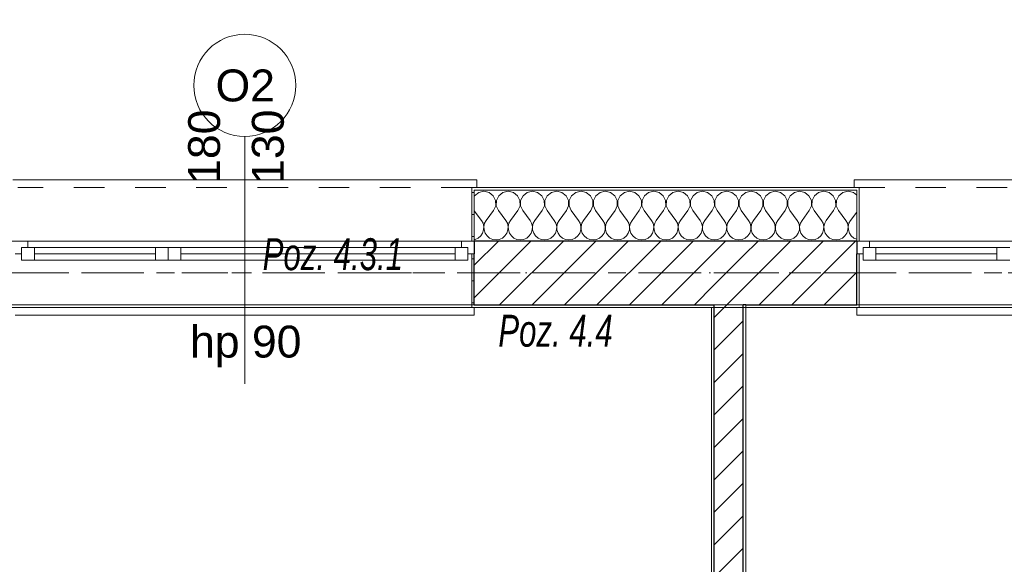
# Model space of a CAD drawing. Header units: millimetres. Extents: x -52968 to 399385, y -141133 to 110561.
# Tile 78 of 146: x 66323 to 70184, y -100184 to -98050. Entities that reach past the tile are written whole.
import ezdxf

# ---------------------------------------------------------------- set-up
doc = ezdxf.new("R2010")
doc.units = ezdxf.units.MM
for name, pattern in [('SIM-Wegliniec-21.07.2025-Parter$0$Kropki i Kreski', [360, 180, -90, 0, -90]), ('SIM-Wegliniec-21.07.2025-Parter$0$Przerywana', [240, 120, -120]), ('SIM-Wegliniec-21.07.2025-Parter$0$Przerywana długa', [390, 250, -140]), ('SIM-Wegliniec-21.07.2025-Parter$0$Przerywana podwójnie', [295, 125, -50, 70, -50]), ('SIM-Wegliniec-21.07.2025-Parter$0$SIM-Wegliniec-11.03.2025-Parter$0$Przerywana podwójnie', [295, 125, -50, 70, -50])]:
    doc.linetypes.add(name, pattern=pattern)
doc.layers.add('_xref', color=250, linetype='Continuous')
for name, color, linetype, lineweight in [('SIM-Wegliniec-21.07.2025-Parter$0$Nowe_A-Belki-Wieniec_Nr_pióra__69', 250, 'Continuous', 0), ('SIM-Wegliniec-21.07.2025-Parter$0$Nowe_A-Belki-Wieniec_Nr_pióra__90', 250, 'Continuous', 0), ('SIM-Wegliniec-21.07.2025-Parter$0$Nowe_A-Konstrukcja Opis_Nr_pióra__58', 250, 'Continuous', 0), ('SIM-Wegliniec-21.07.2025-Parter$0$Nowe_A-Osi_Nr_pióra__20', 250, 'Continuous', 0), ('SIM-Wegliniec-21.07.2025-Parter$0$Nowe_A-Posadzki_Nr_pióra__89', 250, 'Continuous', 0), ('SIM-Wegliniec-21.07.2025-Parter$0$Nowe_A-Płyta-Grunt_Nr_pióra__89', 250, 'Continuous', 0), ('SIM-Wegliniec-21.07.2025-Parter$0$Nowe_A-Strefy-Parter_Nr_pióra__94', 250, 'Continuous', 0), ('SIM-Wegliniec-21.07.2025-Parter$0$Nowe_A-Ściany-Działowe', 250, 'Continuous', 0), ('SIM-Wegliniec-21.07.2025-Parter$0$Nowe_A-Ściany-Działowe_Nr_pióra__27', 250, 'Continuous', 0), ('SIM-Wegliniec-21.07.2025-Parter$0$Nowe_A-Ściany-Działowe_Nr_pióra__47', 250, 'Continuous', 0), ('SIM-Wegliniec-21.07.2025-Parter$0$Nowe_A-Ściany-Zewnętrzne', 250, 'Continuous', 0), ('SIM-Wegliniec-21.07.2025-Parter$0$Nowe_A-Ściany-Zewnętrzne_Nr_pióra__174', 250, 'Continuous', 0), ('SIM-Wegliniec-21.07.2025-Parter$0$Nowe_A-Ściany-Zewnętrzne_Nr_pióra__27', 250, 'Continuous', 0), ('SIM-Wegliniec-21.07.2025-Parter$0$Nowe_A-Ściany-Zewnętrzne_Nr_pióra__47', 250, 'Continuous', 0), ('SIM-Wegliniec-21.07.2025-Parter$0$Nowe_A-Ściany-Zewnętrzne_Nr_pióra__67', 250, 'Continuous', 0), ('SIM-Wegliniec-21.07.2025-Parter$0$Nowe_Okna Archicada_Nr_pióra__23', 250, 'Continuous', 0), ('SIM-Wegliniec-21.07.2025-Parter$0$Nowe_Okna Archicada_Nr_pióra__27', 250, 'Continuous', 0), ('SIM-Wegliniec-21.07.2025-Parter$0$Nowe_Okna Archicada_Nr_pióra__3', 250, 'Continuous', 0), ('SIM-Wegliniec-21.07.2025-Parter$0$Nowe_Okna Archicada_Nr_pióra__47', 250, 'Continuous', 0), ('SIM-Wegliniec-21.07.2025-Parter$0$Nowe_SIM-Wegliniec-11.03.2025-Parter$0$Nowe_A-Osi_Nr_pióra__20_Nr_pióra__1', 250, 'Continuous', 0), ('SIM-Wegliniec-21.07.2025-Parter$0$Nowe_Znaczniki okien Archicada_Nr_pióra__2', 250, 'Continuous', 0), ('SIM-Wegliniec-21.07.2025-Parter$0$Nowe_Znaczniki okien Archicada_Nr_pióra__45', 250, 'Continuous', 0), ('SIM-Wegliniec-21.07.2025-Parter$0$Nowe_Znaczniki okien Archicada_Nr_pióra__7', 250, 'Continuous', 0)]:
    doc.layers.add(name, color=color, linetype=linetype, lineweight=lineweight)
doc.styles.add('SIM-Wegliniec-21.07.2025-Parter$0$STYL_AUTOMATYCZNY_1', font='arial.ttf')
doc.styles.add('SIM-Wegliniec-21.07.2025-Parter$0$STYL_AUTOMATYCZNY_6', font='arial.ttf', dxfattribs={"width": 0.7})
pattern_1 = [(0, (0, 0), (0, 86.60254), [0, -50]), (0, (25, 43.3), (0, 86.60254), [0, -50])]
pattern_2 = [(45, (0, 0), (-63.63961, 63.63961), [])]

# ---------------------------------------------------------------- blocks, each defined once
blk = doc.blocks.new('SIM-Wegliniec-21.07.2025-Parter')
at = {"layer": 'SIM-Wegliniec-21.07.2025-Parter$0$Nowe_A-Ściany-Działowe', "linetype": 'Continuous', "lineweight": 0, "true_color": 0x000000}
h = blk.add_hatch(dxfattribs=at)
h.set_pattern_fill('Tynk', color=18, style=0, pattern_type=2)
h.set_pattern_definition(pattern_1)
h.paths.add_polyline_path([(69045.1, -101327.6), (69045.1, -99177.6), (69035.1, -99177.6), (69035.1, -101327.6)])
at = {"layer": 'SIM-Wegliniec-21.07.2025-Parter$0$Nowe_A-Ściany-Działowe', "linetype": 'Continuous', "lineweight": 0}
h = blk.add_hatch(dxfattribs=at)
h.set_pattern_fill('Bloczki_ceramiczne', color=256, style=0, pattern_type=2)
h.set_pattern_definition(pattern_2)
h.paths.add_polyline_path([(69045.1, -99177.6), (69160.1, -99177.6), (69160.1, -99167.6), (69045.1, -99167.6)])
h = blk.add_hatch(dxfattribs=at)
h.set_pattern_fill('Bloczki_ceramiczne', color=256, style=0, pattern_type=2)
h.set_pattern_definition(pattern_2)
h.paths.add_polyline_path([(69160.1, -101337.6), (69160.1, -99177.6), (69045.1, -99177.6), (69045.1, -101337.6)])
at = {"layer": 'SIM-Wegliniec-21.07.2025-Parter$0$Nowe_A-Ściany-Działowe', "linetype": 'Continuous', "lineweight": 0, "true_color": 0x000000}
h = blk.add_hatch(dxfattribs=at)
h.set_pattern_fill('Tynk', color=18, style=0, pattern_type=2)
h.set_pattern_definition(pattern_1)
h.paths.add_polyline_path([(69160.1, -99177.6), (69170.1, -99177.6), (69170.1, -99167.6), (69160.1, -99167.6)])
h = blk.add_hatch(dxfattribs=at)
h.set_pattern_fill('Tynk', color=18, style=0, pattern_type=2)
h.set_pattern_definition(pattern_1)
h.paths.add_polyline_path([(69160.1, -99177.6), (69160.1, -101572.6), (69170.1, -101572.6), (69170.1, -99177.6)])
at = {"layer": 'SIM-Wegliniec-21.07.2025-Parter$0$Nowe_A-Ściany-Zewnętrzne', "linetype": 'Continuous', "lineweight": 0}
h = blk.add_hatch(dxfattribs=at)
h.set_pattern_fill('Tynk', color=256, style=0, pattern_type=2)
h.set_pattern_definition(pattern_1)
h.paths.add_polyline_path([(68105.1, -98707.6), (68095.1, -98707.6), (68095.1, -98917.6), (68105.1, -98917.6), (68105.1, -98717.6)])
at = {"layer": 'SIM-Wegliniec-21.07.2025-Parter$0$Nowe_A-Ściany-Zewnętrzne', "linetype": 'Continuous', "lineweight": 0, "true_color": 0x000000}
h = blk.add_hatch(dxfattribs=at)
h.set_pattern_fill('Tynk', color=18, style=0, pattern_type=2)
h.set_pattern_definition(pattern_1)
h.paths.add_polyline_path([(68105.1, -98707.6), (68105.1, -98717.6), (69605.1, -98717.6), (69605.1, -98707.6)])
h = blk.add_hatch(dxfattribs=at)
h.set_pattern_fill('Tynk', color=18, style=0, pattern_type=2)
h.set_pattern_definition(pattern_1)
h.paths.add_polyline_path([(69615.1, -98707.6), (69605.1, -98707.6), (69605.1, -98717.6), (69605.1, -98917.6), (69615.1, -98917.6)])
at = {"layer": 'SIM-Wegliniec-21.07.2025-Parter$0$Nowe_A-Ściany-Zewnętrzne', "linetype": 'Continuous', "lineweight": 0}
h = blk.add_hatch(dxfattribs=at)
h.set_pattern_fill('Bloczki_ceramiczne', color=256, style=0, pattern_type=2)
h.set_pattern_definition(pattern_2)
h.paths.add_polyline_path([(69045.1, -98917.6), (68105.1, -98917.6), (68105.1, -98967.6), (68105.1, -99167.6), (69045.1, -99167.6)])
h = blk.add_hatch(dxfattribs=at)
h.set_pattern_fill('Bloczki_ceramiczne', color=256, style=0, pattern_type=2)
h.set_pattern_definition(pattern_2)
h.paths.add_polyline_path([(69045.1, -99167.6), (69160.1, -99167.6), (69160.1, -98917.6), (69045.1, -98917.6)])
h = blk.add_hatch(dxfattribs=at)
h.set_pattern_fill('Bloczki_ceramiczne', color=256, style=0, pattern_type=2)
h.set_pattern_definition(pattern_2)
h.paths.add_polyline_path([(69160.1, -99167.6), (69605.1, -99167.6), (69605.1, -98967.6), (69605.1, -98917.6), (69160.1, -98917.6)])
h = blk.add_hatch(dxfattribs=at)
h.set_pattern_fill('Tynk', color=256, style=0, pattern_type=2)
h.set_pattern_definition(pattern_1)
h.paths.add_polyline_path([(68095.1, -99177.6), (68105.1, -99177.6), (68105.1, -99167.6), (68105.1, -98967.6), (68095.1, -98967.6)])
at = {"layer": 'SIM-Wegliniec-21.07.2025-Parter$0$Nowe_A-Ściany-Zewnętrzne', "linetype": 'Continuous', "lineweight": 0, "true_color": 0x000000}
h = blk.add_hatch(dxfattribs=at)
h.set_pattern_fill('Tynk', color=18, style=0, pattern_type=2)
h.set_pattern_definition(pattern_1)
h.paths.add_polyline_path([(69605.1, -99177.6), (69615.1, -99177.6), (69615.1, -98967.6), (69605.1, -98967.6), (69605.1, -99167.6)])
h = blk.add_hatch(dxfattribs=at)
h.set_pattern_fill('Tynk', color=18, style=0, pattern_type=2)
h.set_pattern_definition(pattern_1)
h.paths.add_polyline_path([(69035.1, -99167.6), (68105.1, -99167.6), (68105.1, -99177.6), (69035.1, -99177.6)])
h = blk.add_hatch(dxfattribs=at)
h.set_pattern_fill('Tynk', color=18, style=0, pattern_type=2)
h.set_pattern_definition(pattern_1)
h.paths.add_polyline_path([(69035.1, -99177.6), (69045.1, -99177.6), (69045.1, -99167.6), (69035.1, -99167.6)])
h = blk.add_hatch(dxfattribs=at)
h.set_pattern_fill('Tynk', color=18, style=0, pattern_type=2)
h.set_pattern_definition(pattern_1)
h.paths.add_polyline_path([(69605.1, -99167.6), (69170.1, -99167.6), (69170.1, -99177.6), (69605.1, -99177.6)])
at = {"layer": 'SIM-Wegliniec-21.07.2025-Parter$0$Nowe_A-Belki-Wieniec_Nr_pióra__69', "linetype": 'SIM-Wegliniec-21.07.2025-Parter$0$Kropki i Kreski', "lineweight": 13}
blk.add_line((90905.1, -99042.6), (65105.1, -99042.6), dxfattribs=at)
at = {"layer": 'SIM-Wegliniec-21.07.2025-Parter$0$Nowe_A-Belki-Wieniec_Nr_pióra__90', "linetype": 'SIM-Wegliniec-21.07.2025-Parter$0$Przerywana długa', "lineweight": 13}
for p, q in [((91030.1, -98917.6), (64980.1, -98917.6)), ((71880.1, -99167.6), (65230.1, -99167.6))]:
    blk.add_line(p, q, dxfattribs=at)
at = {"layer": 'SIM-Wegliniec-21.07.2025-Parter$0$Nowe_A-Osi_Nr_pióra__20', "linetype": 'SIM-Wegliniec-21.07.2025-Parter$0$Przerywana podwójnie', "lineweight": 13}
blk.add_line((63144.7, -99042.6), (90961.9, -99042.6), dxfattribs=at)
at = {"layer": 'SIM-Wegliniec-21.07.2025-Parter$0$Nowe_A-Posadzki_Nr_pióra__89', "linetype": 'Continuous', "lineweight": 13, "flags": 128}
blk.add_lwpolyline([(65240.1, -99177.6), (65240.1, -105127.6), (69045.1, -105127.6), (69045.1, -103292.6), (71880.1, -103292.6), (71880.1, -99177.6)], close=True, dxfattribs=at)
at = {"layer": 'SIM-Wegliniec-21.07.2025-Parter$0$Nowe_A-Płyta-Grunt_Nr_pióra__89', "linetype": 'Continuous', "lineweight": 13, "flags": 128}
blk.add_lwpolyline([(65230.1, -116917.6), (90780.1, -116917.6), (90780.1, -99167.6), (65230.1, -99167.6)], close=True, dxfattribs=at)
at = {"layer": 'SIM-Wegliniec-21.07.2025-Parter$0$Nowe_A-Strefy-Parter_Nr_pióra__94', "linetype": 'Continuous', "lineweight": 13, "flags": 128}
for points in [[(69035.1, -99177.6), (65240.1, -99177.6), (65240.1, -101327.6), (69035.1, -101327.6)], [(69170.1, -99177.6), (69170.1, -103282.6), (71870.1, -103282.6), (71870.1, -99177.6)]]:
    blk.add_lwpolyline(points, close=True, dxfattribs=at)
at = {"layer": 'SIM-Wegliniec-21.07.2025-Parter$0$Nowe_A-Ściany-Działowe_Nr_pióra__27', "linetype": 'Continuous', "lineweight": 25}
for p, q in [((69045.1, -99177.6), (69045.1, -101327.6)), ((69160.1, -101337.6), (69160.1, -99177.6))]:
    blk.add_line(p, q, dxfattribs=at)
at = {"layer": 'SIM-Wegliniec-21.07.2025-Parter$0$Nowe_A-Ściany-Działowe_Nr_pióra__47', "linetype": 'Continuous', "lineweight": 15, "flags": 128}
for points in [[(69035.1, -99177.6), (69035.1, -101327.6)], [(69170.1, -101572.6), (69170.1, -99177.6)]]:
    blk.add_lwpolyline(points, dxfattribs=at)
at = {"layer": 'SIM-Wegliniec-21.07.2025-Parter$0$Nowe_A-Ściany-Zewnętrzne_Nr_pióra__174', "linetype": 'Continuous', "lineweight": 5}
for p, q in [((68122.5, -98727), (68106, -98739.8)), ((68142.9, -98722.4), (68122.5, -98727)), ((68163.3, -98727), (68142.9, -98722.4)), ((68179.7, -98739.8), (68163.3, -98727)), ((68217.7, -98727), (68201.2, -98739.8)), ((68238.1, -98722.4), (68217.7, -98727)), ((68258.5, -98727), (68238.1, -98722.4)), ((68275, -98739.8), (68258.5, -98727)), ((68312.9, -98727), (68296.5, -98739.8)), ((68333.3, -98722.4), (68312.9, -98727)), ((68353.8, -98727), (68333.3, -98722.4)), ((68370.2, -98739.8), (68353.8, -98727)), ((68408.2, -98727), (68391.7, -98739.8)), ((68428.6, -98722.4), (68408.2, -98727)), ((68449, -98727), (68428.6, -98722.4)), ((68465.5, -98739.8), (68449, -98727)), ((68503.4, -98727), (68487, -98739.8)), ((68523.8, -98722.4), (68503.4, -98727)), ((68544.2, -98727), (68523.8, -98722.4)), ((68560.7, -98739.8), (68544.2, -98727)), ((68598.7, -98727), (68582.2, -98739.8)), ((68619.1, -98722.4), (68598.7, -98727)), ((68639.5, -98727), (68619.1, -98722.4)), ((68655.9, -98739.8), (68639.5, -98727)), ((68693.9, -98727), (68677.4, -98739.8)), ((68714.3, -98722.4), (68693.9, -98727)), ((68734.7, -98727), (68714.3, -98722.4)), ((68751.2, -98739.8), (68734.7, -98727)), ((68789.1, -98727), (68772.7, -98739.8)), ((68809.5, -98722.4), (68789.1, -98727)), ((68829.9, -98727), (68809.5, -98722.4)), ((68846.4, -98739.8), (68829.9, -98727)), ((68884.4, -98727), (68867.9, -98739.8)), ((68904.8, -98722.4), (68884.4, -98727)), ((68925.2, -98727), (68904.8, -98722.4)), ((68941.7, -98739.8), (68925.2, -98727)), ((68979.6, -98727), (68963.1, -98739.8)), ((69000, -98722.4), (68979.6, -98727)), ((69020.4, -98727), (69000, -98722.4)), ((69036.9, -98739.8), (69020.4, -98727)), ((69074.8, -98727), (69058.4, -98739.8)), ((69095.3, -98722.4), (69074.8, -98727)), ((69115.7, -98727), (69095.3, -98722.4)), ((69132.1, -98739.8), (69115.7, -98727)), ((69170.1, -98727), (69153.6, -98739.8)), ((69190.5, -98722.4), (69170.1, -98727)), ((69210.9, -98727), (69190.5, -98722.4)), ((69227.4, -98739.8), (69210.9, -98727)), ((69265.3, -98727), (69248.9, -98739.8)), ((69285.7, -98722.4), (69265.3, -98727)), ((69306.1, -98727), (69285.7, -98722.4)), ((69322.6, -98739.8), (69306.1, -98727)), ((69360.6, -98727), (69344.1, -98739.8)), ((69381, -98722.4), (69360.6, -98727)), ((69401.4, -98727), (69381, -98722.4)), ((69417.8, -98739.8), (69401.4, -98727)), ((69455.8, -98727), (69439.3, -98739.8)), ((69476.2, -98722.4), (69455.8, -98727)), ((69496.6, -98727), (69476.2, -98722.4)), ((69513.1, -98739.8), (69496.6, -98727)), ((69551, -98727), (69534.6, -98739.8)), ((69571.4, -98722.4), (69551, -98727)), ((69591.9, -98727), (69571.4, -98722.4)), ((69605.1, -98737.3), (69591.9, -98727)), ((68106, -98739.8), (68105.1, -98741.7)), ((68189.1, -98758.6), (68179.7, -98739.8)), ((68189.5, -98779.5), (68189.1, -98758.6)), ((68191.9, -98758.6), (68191.4, -98779.5)), ((68201.2, -98739.8), (68191.9, -98758.6)), ((68284.3, -98758.6), (68275, -98739.8)), ((68284.8, -98779.5), (68284.3, -98758.6)), ((68287.1, -98758.6), (68286.7, -98779.5)), ((68296.5, -98739.8), (68287.1, -98758.6)), ((68379.6, -98758.6), (68370.2, -98739.8)), ((68380, -98779.5), (68379.6, -98758.6)), ((68382.4, -98758.6), (68381.9, -98779.5)), ((68391.7, -98739.8), (68382.4, -98758.6)), ((68474.8, -98758.6), (68465.5, -98739.8)), ((68475.3, -98779.5), (68474.8, -98758.6)), ((68477.6, -98758.6), (68477.2, -98779.5)), ((68487, -98739.8), (68477.6, -98758.6)), ((68570.1, -98758.6), (68560.7, -98739.8)), ((68570.5, -98779.5), (68570.1, -98758.6)), ((68572.8, -98758.6), (68572.4, -98779.5)), ((68582.2, -98739.8), (68572.8, -98758.6)), ((68665.3, -98758.6), (68655.9, -98739.8)), ((68665.7, -98779.5), (68665.3, -98758.6)), ((68668.1, -98758.6), (68667.6, -98779.5)), ((68677.4, -98739.8), (68668.1, -98758.6)), ((68760.5, -98758.6), (68751.2, -98739.8)), ((68761, -98779.5), (68760.5, -98758.6)), ((68763.3, -98758.6), (68762.9, -98779.5)), ((68772.7, -98739.8), (68763.3, -98758.6)), ((68855.8, -98758.6), (68846.4, -98739.8)), ((68856.2, -98779.5), (68855.8, -98758.6)), ((68858.5, -98758.6), (68858.1, -98779.5)), ((68867.9, -98739.8), (68858.5, -98758.6)), ((68951, -98758.6), (68941.7, -98739.8)), ((68951.4, -98779.5), (68951, -98758.6)), ((68953.8, -98758.6), (68953.4, -98779.5)), ((68963.1, -98739.8), (68953.8, -98758.6)), ((69046.2, -98758.6), (69036.9, -98739.8)), ((69046.7, -98779.5), (69046.2, -98758.6)), ((69049, -98758.6), (69048.6, -98779.5)), ((69058.4, -98739.8), (69049, -98758.6)), ((69141.5, -98758.6), (69132.1, -98739.8)), ((69141.9, -98779.5), (69141.5, -98758.6)), ((69144.3, -98758.6), (69143.8, -98779.5)), ((69153.6, -98739.8), (69144.3, -98758.6)), ((69236.7, -98758.6), (69227.4, -98739.8)), ((69237.2, -98779.5), (69236.7, -98758.6)), ((69239.5, -98758.6), (69239.1, -98779.5)), ((69248.9, -98739.8), (69239.5, -98758.6)), ((69332, -98758.6), (69322.6, -98739.8)), ((69332.4, -98779.5), (69332, -98758.6)), ((69334.7, -98758.6), (69334.3, -98779.5)), ((69344.1, -98739.8), (69334.7, -98758.6)), ((69427.2, -98758.6), (69417.8, -98739.8)), ((69427.6, -98779.5), (69427.2, -98758.6)), ((69430, -98758.6), (69429.5, -98779.5)), ((69439.3, -98739.8), (69430, -98758.6)), ((69522.4, -98758.6), (69513.1, -98739.8)), ((69522.9, -98779.5), (69522.4, -98758.6)), ((69525.2, -98758.6), (69524.8, -98779.5)), ((69534.6, -98739.8), (69525.2, -98758.6)), ((68105.1, -98798.9), (68133.3, -98836.6)), ((68181, -98798.5), (68152.4, -98836.6)), ((68181, -98798.5), (68189.5, -98779.5)), ((68191.4, -98779.5), (68200, -98798.5)), ((68200, -98798.5), (68228.6, -98836.6)), ((68276.2, -98798.5), (68247.6, -98836.6)), ((68276.2, -98798.5), (68284.8, -98779.5)), ((68286.7, -98779.5), (68295.3, -98798.5)), ((68295.3, -98798.5), (68323.8, -98836.6)), ((68371.4, -98798.5), (68342.9, -98836.6)), ((68371.4, -98798.5), (68380, -98779.5)), ((68381.9, -98779.5), (68390.5, -98798.5)), ((68390.5, -98798.5), (68419.1, -98836.6)), ((68466.7, -98798.5), (68438.1, -98836.6)), ((68466.7, -98798.5), (68475.3, -98779.5)), ((68477.2, -98779.5), (68485.7, -98798.5)), ((68485.7, -98798.5), (68514.3, -98836.6)), ((68561.9, -98798.5), (68533.3, -98836.6)), ((68561.9, -98798.5), (68570.5, -98779.5)), ((68572.4, -98779.5), (68581, -98798.5)), ((68581, -98798.5), (68609.5, -98836.6)), ((68657.2, -98798.5), (68628.6, -98836.6)), ((68657.2, -98798.5), (68665.7, -98779.5)), ((68667.6, -98779.5), (68676.2, -98798.5)), ((68676.2, -98798.5), (68704.8, -98836.6)), ((68752.4, -98798.5), (68723.8, -98836.6)), ((68752.4, -98798.5), (68761, -98779.5)), ((68762.9, -98779.5), (68771.4, -98798.5)), ((68771.4, -98798.5), (68800, -98836.6)), ((68847.6, -98798.5), (68819.1, -98836.6)), ((68847.6, -98798.5), (68856.2, -98779.5)), ((68858.1, -98779.5), (68866.7, -98798.5)), ((68866.7, -98798.5), (68895.3, -98836.6)), ((68942.9, -98798.5), (68914.3, -98836.6)), ((68942.9, -98798.5), (68951.4, -98779.5)), ((68953.4, -98779.5), (68961.9, -98798.5)), ((68961.9, -98798.5), (68990.5, -98836.6)), ((69038.1, -98798.5), (69009.5, -98836.6)), ((69038.1, -98798.5), (69046.7, -98779.5)), ((69048.6, -98779.5), (69057.2, -98798.5)), ((69057.2, -98798.5), (69085.7, -98836.6)), ((69133.3, -98798.5), (69104.8, -98836.6)), ((69133.3, -98798.5), (69141.9, -98779.5)), ((69143.8, -98779.5), (69152.4, -98798.5)), ((69152.4, -98798.5), (69181, -98836.6)), ((69228.6, -98798.5), (69200, -98836.6)), ((69228.6, -98798.5), (69237.2, -98779.5)), ((69239.1, -98779.5), (69247.6, -98798.5)), ((69247.6, -98798.5), (69276.2, -98836.6)), ((69323.8, -98798.5), (69295.3, -98836.6)), ((69323.8, -98798.5), (69332.4, -98779.5)), ((69334.3, -98779.5), (69342.9, -98798.5)), ((69342.9, -98798.5), (69371.4, -98836.6)), ((69419.1, -98798.5), (69390.5, -98836.6)), ((69419.1, -98798.5), (69427.6, -98779.5)), ((69429.5, -98779.5), (69438.1, -98798.5)), ((69438.1, -98798.5), (69466.7, -98836.6)), ((69514.3, -98798.5), (69485.7, -98836.6)), ((69514.3, -98798.5), (69522.9, -98779.5)), ((69524.8, -98779.5), (69533.3, -98798.5)), ((69533.3, -98798.5), (69561.9, -98836.6)), ((69605.1, -98804.5), (69581, -98836.6)), ((68139.7, -98848.1), (68133.3, -98836.6)), ((68152.4, -98836.6), (68146, -98848.1)), ((68234.9, -98848.1), (68228.6, -98836.6)), ((68247.6, -98836.6), (68241.3, -98848.1)), ((68330.2, -98848.1), (68323.8, -98836.6)), ((68342.9, -98836.6), (68336.5, -98848.1)), ((68425.4, -98848.1), (68419.1, -98836.6)), ((68438.1, -98836.6), (68431.8, -98848.1)), ((68520.7, -98848.1), (68514.3, -98836.6)), ((68533.3, -98836.6), (68527, -98848.1)), ((68615.9, -98848.1), (68609.5, -98836.6)), ((68628.6, -98836.6), (68622.2, -98848.1)), ((68711.1, -98848.1), (68704.8, -98836.6)), ((68723.8, -98836.6), (68717.5, -98848.1)), ((68806.4, -98848.1), (68800, -98836.6)), ((68819.1, -98836.6), (68812.7, -98848.1)), ((68901.6, -98848.1), (68895.3, -98836.6)), ((68914.3, -98836.6), (68907.9, -98848.1)), ((68996.8, -98848.1), (68990.5, -98836.6)), ((69009.5, -98836.6), (69003.2, -98848.1)), ((69092.1, -98848.1), (69085.7, -98836.6)), ((69104.8, -98836.6), (69098.4, -98848.1)), ((69187.3, -98848.1), (69181, -98836.6)), ((69200, -98836.6), (69193.7, -98848.1)), ((69282.6, -98848.1), (69276.2, -98836.6)), ((69295.3, -98836.6), (69288.9, -98848.1)), ((69377.8, -98848.1), (69371.4, -98836.6)), ((69390.5, -98836.6), (69384.1, -98848.1)), ((69473, -98848.1), (69466.7, -98836.6)), ((69485.7, -98836.6), (69479.4, -98848.1)), ((69568.3, -98848.1), (69561.9, -98836.6)), ((69581, -98836.6), (69574.6, -98848.1)), ((68137.8, -98886.5), (68142, -98874.1)), ((68142.7, -98860.9), (68139.7, -98848.1)), ((68142, -98874.1), (68142.7, -98860.9)), ((68146, -98848.1), (68143.1, -98860.9)), ((68143.1, -98860.9), (68143.7, -98874.1)), ((68143.7, -98874.1), (68147.9, -98886.5)), ((68233.1, -98886.5), (68237.3, -98874.1)), ((68237.9, -98860.9), (68234.9, -98848.1)), ((68237.3, -98874.1), (68237.9, -98860.9)), ((68241.3, -98848.1), (68238.3, -98860.9)), ((68238.3, -98860.9), (68238.9, -98874.1)), ((68238.9, -98874.1), (68243.1, -98886.5)), ((68328.3, -98886.5), (68332.5, -98874.1)), ((68333.2, -98860.9), (68330.2, -98848.1)), ((68332.5, -98874.1), (68333.2, -98860.9)), ((68336.5, -98848.1), (68333.5, -98860.9)), ((68333.5, -98860.9), (68334.2, -98874.1)), ((68334.2, -98874.1), (68338.4, -98886.5)), ((68423.6, -98886.5), (68427.8, -98874.1)), ((68428.4, -98860.9), (68425.4, -98848.1)), ((68427.8, -98874.1), (68428.4, -98860.9)), ((68431.8, -98848.1), (68428.8, -98860.9)), ((68428.8, -98860.9), (68429.4, -98874.1)), ((68429.4, -98874.1), (68433.6, -98886.5)), ((68518.8, -98886.5), (68523, -98874.1)), ((68523.6, -98860.9), (68520.7, -98848.1)), ((68523, -98874.1), (68523.6, -98860.9)), ((68527, -98848.1), (68524, -98860.9)), ((68524, -98860.9), (68524.7, -98874.1)), ((68524.7, -98874.1), (68528.9, -98886.5)), ((68614, -98886.5), (68618.2, -98874.1)), ((68618.9, -98860.9), (68615.9, -98848.1)), ((68618.2, -98874.1), (68618.9, -98860.9)), ((68622.2, -98848.1), (68619.3, -98860.9)), ((68619.3, -98860.9), (68619.9, -98874.1)), ((68619.9, -98874.1), (68624.1, -98886.5)), ((68709.3, -98886.5), (68713.5, -98874.1)), ((68714.1, -98860.9), (68711.1, -98848.1)), ((68713.5, -98874.1), (68714.1, -98860.9)), ((68717.5, -98848.1), (68714.5, -98860.9)), ((68714.5, -98860.9), (68715.1, -98874.1)), ((68715.1, -98874.1), (68719.3, -98886.5)), ((68804.5, -98886.5), (68808.7, -98874.1)), ((68809.3, -98860.9), (68806.4, -98848.1)), ((68808.7, -98874.1), (68809.3, -98860.9)), ((68812.7, -98848.1), (68809.7, -98860.9)), ((68809.7, -98860.9), (68810.4, -98874.1)), ((68810.4, -98874.1), (68814.6, -98886.5)), ((68899.8, -98886.5), (68903.9, -98874.1)), ((68904.6, -98860.9), (68901.6, -98848.1)), ((68903.9, -98874.1), (68904.6, -98860.9)), ((68907.9, -98848.1), (68905, -98860.9)), ((68905, -98860.9), (68905.6, -98874.1)), ((68905.6, -98874.1), (68909.8, -98886.5)), ((68995, -98886.5), (68999.2, -98874.1)), ((68999.8, -98860.9), (68996.8, -98848.1)), ((68999.2, -98874.1), (68999.8, -98860.9)), ((69003.2, -98848.1), (69000.2, -98860.9)), ((69000.2, -98860.9), (69000.8, -98874.1)), ((69000.8, -98874.1), (69005, -98886.5)), ((69090.2, -98886.5), (69094.4, -98874.1)), ((69095.1, -98860.9), (69092.1, -98848.1)), ((69094.4, -98874.1), (69095.1, -98860.9)), ((69098.4, -98848.1), (69095.4, -98860.9)), ((69095.4, -98860.9), (69096.1, -98874.1)), ((69096.1, -98874.1), (69100.3, -98886.5)), ((69185.5, -98886.5), (69189.7, -98874.1)), ((69190.3, -98860.9), (69187.3, -98848.1)), ((69189.7, -98874.1), (69190.3, -98860.9)), ((69193.7, -98848.1), (69190.7, -98860.9)), ((69190.7, -98860.9), (69191.3, -98874.1)), ((69191.3, -98874.1), (69195.5, -98886.5)), ((69280.7, -98886.5), (69284.9, -98874.1)), ((69285.5, -98860.9), (69282.6, -98848.1)), ((69284.9, -98874.1), (69285.5, -98860.9)), ((69288.9, -98848.1), (69285.9, -98860.9)), ((69285.9, -98860.9), (69286.6, -98874.1)), ((69286.6, -98874.1), (69290.8, -98886.5)), ((69375.9, -98886.5), (69380.1, -98874.1)), ((69380.8, -98860.9), (69377.8, -98848.1)), ((69380.1, -98874.1), (69380.8, -98860.9)), ((69384.1, -98848.1), (69381.2, -98860.9)), ((69381.2, -98860.9), (69381.8, -98874.1)), ((69381.8, -98874.1), (69386, -98886.5)), ((69471.2, -98886.5), (69475.4, -98874.1)), ((69476, -98860.9), (69473, -98848.1)), ((69475.4, -98874.1), (69476, -98860.9)), ((69479.4, -98848.1), (69476.4, -98860.9)), ((69476.4, -98860.9), (69477, -98874.1)), ((69477, -98874.1), (69481.2, -98886.5)), ((69566.4, -98886.5), (69570.6, -98874.1)), ((69571.3, -98860.9), (69568.3, -98848.1)), ((69570.6, -98874.1), (69571.3, -98860.9)), ((69574.6, -98848.1), (69571.6, -98860.9)), ((69571.6, -98860.9), (69572.3, -98874.1)), ((69572.3, -98874.1), (69576.5, -98886.5)), ((68105.1, -98911.5), (68108.3, -98911)), ((68108.3, -98911), (68120.3, -98905.7)), ((68120.3, -98905.7), (68130.4, -98897.3)), ((68130.4, -98897.3), (68137.8, -98886.5)), ((68147.9, -98886.5), (68155.3, -98897.3)), ((68155.3, -98897.3), (68165.5, -98905.7)), ((68165.5, -98905.7), (68177.5, -98911)), ((68177.5, -98911), (68190.5, -98912.8)), ((68190.5, -98912.8), (68203.5, -98911)), ((68203.5, -98911), (68215.5, -98905.7)), ((68215.5, -98905.7), (68225.6, -98897.3)), ((68225.6, -98897.3), (68233.1, -98886.5)), ((68243.1, -98886.5), (68250.6, -98897.3)), ((68250.6, -98897.3), (68260.7, -98905.7)), ((68260.7, -98905.7), (68272.7, -98911)), ((68272.7, -98911), (68285.7, -98912.8)), ((68285.7, -98912.8), (68298.7, -98911)), ((68298.7, -98911), (68310.8, -98905.7)), ((68310.8, -98905.7), (68320.9, -98897.3)), ((68320.9, -98897.3), (68328.3, -98886.5)), ((68338.4, -98886.5), (68345.8, -98897.3)), ((68345.8, -98897.3), (68355.9, -98905.7)), ((68355.9, -98905.7), (68368, -98911)), ((68368, -98911), (68381, -98912.8)), ((68381, -98912.8), (68394, -98911)), ((68394, -98911), (68406, -98905.7)), ((68406, -98905.7), (68416.1, -98897.3)), ((68416.1, -98897.3), (68423.6, -98886.5)), ((68433.6, -98886.5), (68441.1, -98897.3)), ((68441.1, -98897.3), (68451.2, -98905.7)), ((68451.2, -98905.7), (68463.2, -98911)), ((68463.2, -98911), (68476.2, -98912.8)), ((68476.2, -98912.8), (68489.2, -98911)), ((68489.2, -98911), (68501.2, -98905.7)), ((68501.2, -98905.7), (68511.4, -98897.3)), ((68511.4, -98897.3), (68518.8, -98886.5)), ((68528.9, -98886.5), (68536.3, -98897.3)), ((68536.3, -98897.3), (68546.4, -98905.7)), ((68546.4, -98905.7), (68558.4, -98911)), ((68558.4, -98911), (68571.4, -98912.8)), ((68571.4, -98912.8), (68584.5, -98911)), ((68584.5, -98911), (68596.5, -98905.7)), ((68596.5, -98905.7), (68606.6, -98897.3)), ((68606.6, -98897.3), (68614, -98886.5)), ((68624.1, -98886.5), (68631.5, -98897.3)), ((68631.5, -98897.3), (68641.6, -98905.7)), ((68641.6, -98905.7), (68653.7, -98911)), ((68653.7, -98911), (68666.7, -98912.8)), ((68666.7, -98912.8), (68679.7, -98911)), ((68679.7, -98911), (68691.7, -98905.7)), ((68691.7, -98905.7), (68701.8, -98897.3)), ((68701.8, -98897.3), (68709.3, -98886.5)), ((68719.3, -98886.5), (68726.8, -98897.3)), ((68726.8, -98897.3), (68736.9, -98905.7)), ((68736.9, -98905.7), (68748.9, -98911)), ((68748.9, -98911), (68761.9, -98912.8)), ((68761.9, -98912.8), (68774.9, -98911)), ((68774.9, -98911), (68787, -98905.7)), ((68787, -98905.7), (68797.1, -98897.3)), ((68797.1, -98897.3), (68804.5, -98886.5)), ((68814.6, -98886.5), (68822, -98897.3)), ((68822, -98897.3), (68832.1, -98905.7)), ((68832.1, -98905.7), (68844.1, -98911)), ((68844.1, -98911), (68857.2, -98912.8)), ((68857.2, -98912.8), (68870.2, -98911)), ((68870.2, -98911), (68882.2, -98905.7)), ((68882.2, -98905.7), (68892.3, -98897.3)), ((68892.3, -98897.3), (68899.8, -98886.5)), ((68909.8, -98886.5), (68917.2, -98897.3)), ((68917.2, -98897.3), (68927.4, -98905.7)), ((68927.4, -98905.7), (68939.4, -98911)), ((68939.4, -98911), (68952.4, -98912.8)), ((68952.4, -98912.8), (68965.4, -98911)), ((68965.4, -98911), (68977.4, -98905.7)), ((68977.4, -98905.7), (68987.5, -98897.3)), ((68987.5, -98897.3), (68995, -98886.5)), ((69005, -98886.5), (69012.5, -98897.3)), ((69012.5, -98897.3), (69022.6, -98905.7)), ((69022.6, -98905.7), (69034.6, -98911)), ((69034.6, -98911), (69047.6, -98912.8)), ((69047.6, -98912.8), (69060.6, -98911)), ((69060.6, -98911), (69072.7, -98905.7)), ((69072.7, -98905.7), (69082.8, -98897.3)), ((69082.8, -98897.3), (69090.2, -98886.5)), ((69100.3, -98886.5), (69107.7, -98897.3)), ((69107.7, -98897.3), (69117.8, -98905.7)), ((69117.8, -98905.7), (69129.9, -98911)), ((69129.9, -98911), (69142.9, -98912.8)), ((69142.9, -98912.8), (69155.9, -98911)), ((69155.9, -98911), (69167.9, -98905.7)), ((69167.9, -98905.7), (69178, -98897.3)), ((69178, -98897.3), (69185.5, -98886.5)), ((69195.5, -98886.5), (69203, -98897.3)), ((69203, -98897.3), (69213.1, -98905.7)), ((69213.1, -98905.7), (69225.1, -98911)), ((69225.1, -98911), (69238.1, -98912.8)), ((69238.1, -98912.8), (69251.1, -98911)), ((69251.1, -98911), (69263.1, -98905.7)), ((69263.1, -98905.7), (69273.3, -98897.3)), ((69273.3, -98897.3), (69280.7, -98886.5)), ((69290.8, -98886.5), (69298.2, -98897.3)), ((69298.2, -98897.3), (69308.3, -98905.7)), ((69308.3, -98905.7), (69320.3, -98911)), ((69320.3, -98911), (69333.3, -98912.8)), ((69333.3, -98912.8), (69346.4, -98911)), ((69346.4, -98911), (69358.4, -98905.7)), ((69358.4, -98905.7), (69368.5, -98897.3)), ((69368.5, -98897.3), (69375.9, -98886.5)), ((69386, -98886.5), (69393.4, -98897.3)), ((69393.4, -98897.3), (69403.6, -98905.7)), ((69403.6, -98905.7), (69415.6, -98911)), ((69415.6, -98911), (69428.6, -98912.8)), ((69428.6, -98912.8), (69441.6, -98911)), ((69441.6, -98911), (69453.6, -98905.7)), ((69453.6, -98905.7), (69463.7, -98897.3)), ((69463.7, -98897.3), (69471.2, -98886.5)), ((69481.2, -98886.5), (69488.7, -98897.3)), ((69488.7, -98897.3), (69498.8, -98905.7)), ((69498.8, -98905.7), (69510.8, -98911)), ((69510.8, -98911), (69523.8, -98912.8)), ((69523.8, -98912.8), (69536.8, -98911)), ((69536.8, -98911), (69548.9, -98905.7)), ((69548.9, -98905.7), (69559, -98897.3)), ((69559, -98897.3), (69566.4, -98886.5)), ((69576.5, -98886.5), (69583.9, -98897.3)), ((69583.9, -98897.3), (69594, -98905.7)), ((69594, -98905.7), (69605.1, -98910.6))]:
    blk.add_line(p, q, dxfattribs=at)
at = {"layer": 'SIM-Wegliniec-21.07.2025-Parter$0$Nowe_A-Ściany-Zewnętrzne_Nr_pióra__27', "linetype": 'Continuous', "lineweight": 25}
for p, q in [((69045.1, -98917.6), (68105.1, -98917.6)), ((68105.1, -98917.6), (68105.1, -98967.6)), ((69160.1, -98917.6), (69045.1, -98917.6)), ((69605.1, -98917.6), (69160.1, -98917.6)), ((69605.1, -98917.6), (69605.1, -98967.6)), ((68105.1, -99167.6), (68105.1, -98967.6)), ((69605.1, -99167.6), (69605.1, -98967.6)), ((68105.1, -99167.6), (69045.1, -99167.6)), ((69045.1, -99167.6), (69045.1, -99177.6)), ((69045.1, -99167.6), (69045.1, -99177.6)), ((69170.1, -99167.6), (69160.1, -99167.6)), ((69170.1, -99167.6), (69160.1, -99167.6)), ((69160.1, -99177.6), (69160.1, -99167.6)), ((69170.1, -99167.6), (69605.1, -99167.6))]:
    blk.add_line(p, q, dxfattribs=at)
at = {"layer": 'SIM-Wegliniec-21.07.2025-Parter$0$Nowe_A-Ściany-Zewnętrzne_Nr_pióra__47', "linetype": 'Continuous', "lineweight": 15}
for p, q in [((68095.1, -98917.6), (68095.1, -98707.6)), ((68105.1, -98707.6), (68095.1, -98707.6)), ((68105.1, -98707.6), (68115.1, -98707.6)), ((69605.1, -98707.6), (69595.1, -98707.6)), ((69605.1, -98707.6), (69615.1, -98707.6)), ((69615.1, -98917.6), (69615.1, -98707.6)), ((68105.1, -98917.6), (68095.1, -98917.6)), ((69605.1, -98917.6), (69615.1, -98917.6)), ((68095.1, -98967.6), (68095.1, -99177.6)), ((68105.1, -98967.6), (68095.1, -98967.6)), ((69605.1, -98967.6), (69615.1, -98967.6)), ((69615.1, -98967.6), (69615.1, -99177.6)), ((68105.1, -99177.6), (68095.1, -99177.6)), ((69170.1, -99177.6), (69170.1, -99167.6)), ((69170.1, -99177.6), (69170.1, -99167.6)), ((69605.1, -99177.6), (69615.1, -99177.6))]:
    blk.add_line(p, q, dxfattribs=at)
at = {"layer": 'SIM-Wegliniec-21.07.2025-Parter$0$Nowe_A-Ściany-Zewnętrzne_Nr_pióra__47', "linetype": 'Continuous', "lineweight": 15, "flags": 128}
for points in [[(69605.1, -98707.6), (68105.1, -98707.6)], [(68105.1, -99177.6), (69035.1, -99177.6)], [(69170.1, -99177.6), (69605.1, -99177.6)]]:
    blk.add_lwpolyline(points, dxfattribs=at)
at = {"layer": 'SIM-Wegliniec-21.07.2025-Parter$0$Nowe_A-Ściany-Zewnętrzne_Nr_pióra__67', "linetype": 'Continuous', "lineweight": 13}
for p, q in [((69605.1, -98717.6), (68105.1, -98717.6)), ((68105.1, -98717.6), (68105.1, -98917.6)), ((69605.1, -98717.6), (69605.1, -98917.6))]:
    blk.add_line(p, q, dxfattribs=at)
at = {"layer": 'SIM-Wegliniec-21.07.2025-Parter$0$Nowe_Okna Archicada_Nr_pióra__23', "linetype": 'Continuous', "lineweight": 15}
for p, q in [((66305.1, -98917.6), (66355.1, -98917.6)), ((66355.1, -98917.6), (66355.1, -98942.6)), ((68055.1, -98942.6), (68055.1, -98917.6)), ((68055.1, -98917.6), (68105.1, -98917.6)), ((69605.1, -98917.6), (69655.1, -98917.6)), ((69655.1, -98917.6), (69655.1, -98942.6)), ((66355.1, -98942.6), (66330.1, -98942.6)), ((66330.1, -98942.6), (66330.1, -98967.6)), ((66330.1, -98942.6), (66380.1, -98942.6)), ((66330.1, -98992.6), (66330.1, -98942.6)), ((66380.1, -98942.6), (66380.1, -98992.6)), ((66380.1, -98942.6), (66855.1, -98942.6)), ((66855.1, -98992.6), (66855.1, -98942.6)), ((66855.1, -98942.6), (66905.1, -98942.6)), ((66905.1, -98942.6), (66955.1, -98942.6)), ((66905.1, -98992.6), (66905.1, -98942.6)), ((66905.1, -98942.6), (66905.1, -98992.6)), ((66955.1, -98942.6), (66955.1, -98992.6)), ((66955.1, -98942.6), (68030.1, -98942.6)), ((68030.1, -98992.6), (68030.1, -98942.6)), ((68030.1, -98942.6), (68080.1, -98942.6)), ((68080.1, -98942.6), (68055.1, -98942.6)), ((68080.1, -98967.6), (68080.1, -98942.6)), ((68080.1, -98942.6), (68080.1, -98992.6)), ((69655.1, -98942.6), (69630.1, -98942.6)), ((69630.1, -98942.6), (69630.1, -98967.6)), ((69630.1, -98942.6), (69680.1, -98942.6)), ((69630.1, -98992.6), (69630.1, -98942.6)), ((69680.1, -98942.6), (69680.1, -98992.6)), ((69680.1, -98942.6), (70155.1, -98942.6)), ((70155.1, -98992.6), (70155.1, -98942.6)), ((70155.1, -98942.6), (70205.1, -98942.6)), ((66330.1, -98967.6), (66305.1, -98967.6)), ((66380.1, -98992.6), (66330.1, -98992.6)), ((66855.1, -98967.6), (66380.1, -98967.6)), ((66855.1, -98992.6), (66380.1, -98992.6)), ((66905.1, -98992.6), (66855.1, -98992.6)), ((66955.1, -98992.6), (66905.1, -98992.6)), ((68030.1, -98967.6), (66955.1, -98967.6)), ((68030.1, -98992.6), (66955.1, -98992.6)), ((68080.1, -98992.6), (68030.1, -98992.6)), ((68105.1, -98967.6), (68080.1, -98967.6)), ((69630.1, -98967.6), (69605.1, -98967.6)), ((69680.1, -98992.6), (69630.1, -98992.6)), ((70155.1, -98967.6), (69680.1, -98967.6)), ((70155.1, -98992.6), (69680.1, -98992.6)), ((70205.1, -98992.6), (70155.1, -98992.6))]:
    blk.add_line(p, q, dxfattribs=at)
at = {"layer": 'SIM-Wegliniec-21.07.2025-Parter$0$Nowe_Okna Archicada_Nr_pióra__27', "linetype": 'Continuous', "lineweight": 25}
for p, q in [((68105.1, -98917.6), (68105.1, -98967.6)), ((68105.1, -98917.6), (68105.1, -98967.6)), ((69605.1, -98917.6), (69605.1, -98967.6)), ((69605.1, -98917.6), (69605.1, -98967.6))]:
    blk.add_line(p, q, dxfattribs=at)
at = {"layer": 'SIM-Wegliniec-21.07.2025-Parter$0$Nowe_Okna Archicada_Nr_pióra__3', "linetype": 'Continuous', "lineweight": 13}
for p, q in [((68115.1, -98677.6), (66295.1, -98677.6)), ((68115.1, -98707.6), (68115.1, -98677.6)), ((71415.1, -98677.6), (69595.1, -98677.6)), ((69595.1, -98677.6), (69595.1, -98707.6)), ((66355.1, -98917.6), (66905.1, -98917.6)), ((66905.1, -98917.6), (68055.1, -98917.6)), ((69655.1, -98917.6), (70205.1, -98917.6)), ((66855.1, -98992.6), (66380.1, -98992.6)), ((68030.1, -98992.6), (66955.1, -98992.6)), ((70155.1, -98992.6), (69680.1, -98992.6)), ((68105.1, -99177.6), (68105.1, -99207.6)), ((69605.1, -99207.6), (69605.1, -99177.6)), ((68105.1, -99207.6), (66305.1, -99207.6)), ((71405.1, -99207.6), (69605.1, -99207.6))]:
    blk.add_line(p, q, dxfattribs=at)
at = {"layer": 'SIM-Wegliniec-21.07.2025-Parter$0$Nowe_Okna Archicada_Nr_pióra__3', "linetype": 'SIM-Wegliniec-21.07.2025-Parter$0$Przerywana', "lineweight": 13}
for p, q in [((68095.1, -98707.6), (66315.1, -98707.6)), ((71395.1, -98707.6), (69615.1, -98707.6)), ((68095.1, -99177.6), (66315.1, -99177.6)), ((71395.1, -99177.6), (69615.1, -99177.6))]:
    blk.add_line(p, q, dxfattribs=at)
at = {"layer": 'SIM-Wegliniec-21.07.2025-Parter$0$Nowe_Okna Archicada_Nr_pióra__47', "linetype": 'Continuous', "lineweight": 15}
for p, q in [((68105.1, -98707.6), (68095.1, -98707.6)), ((68095.1, -98917.6), (68095.1, -98707.6)), ((68105.1, -98707.6), (68115.1, -98707.6)), ((69605.1, -98707.6), (69595.1, -98707.6)), ((69605.1, -98707.6), (69615.1, -98707.6)), ((69615.1, -98917.6), (69615.1, -98707.6)), ((68095.1, -98967.6), (68095.1, -99177.6)), ((69615.1, -98967.6), (69615.1, -99177.6)), ((68105.1, -99177.6), (68095.1, -99177.6)), ((69605.1, -99177.6), (69615.1, -99177.6))]:
    blk.add_line(p, q, dxfattribs=at)
at = {"layer": 'SIM-Wegliniec-21.07.2025-Parter$0$Nowe_SIM-Wegliniec-11.03.2025-Parter$0$Nowe_A-Osi_Nr_pióra__20_Nr_pióra__1', "linetype": 'SIM-Wegliniec-21.07.2025-Parter$0$SIM-Wegliniec-11.03.2025-Parter$0$Przerywana podwójnie', "lineweight": 13}
blk.add_line((63144.7, -99042.6), (90961.9, -99042.6), dxfattribs=at)
at = {"layer": 'SIM-Wegliniec-21.07.2025-Parter$0$Nowe_Znaczniki okien Archicada_Nr_pióra__2', "linetype": 'Continuous', "lineweight": 13, "flags": 128}
blk.add_lwpolyline([(67405.1, -98307.6, 1), (67005.1, -98307.6, 1)], format="xyb", close=True, dxfattribs=at)
at = {"layer": 'SIM-Wegliniec-21.07.2025-Parter$0$Nowe_Znaczniki okien Archicada_Nr_pióra__45', "linetype": 'Continuous', "lineweight": 15}
blk.add_line((67205.1, -98507.6), (67205.1, -99477.6), dxfattribs=at)
at = {"layer": 'SIM-Wegliniec-21.07.2025-Parter$0$Nowe_A-Konstrukcja Opis_Nr_pióra__58', "linetype": 'Continuous', "lineweight": 13, "char_height": 125, "attachment_point": 7, "style": 'SIM-Wegliniec-21.07.2025-Parter$0$STYL_AUTOMATYCZNY_6'}
for s, insert in [('\\A1;{\\pql;\\fArial|b0|i1|c238|p0;\\W0.700000;Poz. 4.3.1}', (67275.4, -99033.4)), ('\\A1;{\\pql;\\fArial|b0|i1|c238|p0;\\W0.700000;Poz. 4.4}', (68199.6, -99333.2))]:
    blk.add_mtext(s, dxfattribs=dict(at, insert=insert))
at = {"layer": 'SIM-Wegliniec-21.07.2025-Parter$0$Nowe_Znaczniki okien Archicada_Nr_pióra__7', "lineweight": 13, "char_height": 125, "attachment_point": 7, "style": 'SIM-Wegliniec-21.07.2025-Parter$0$STYL_AUTOMATYCZNY_1'}
for s, insert, rotation in [('\\A1;{\\pql;\\pt0;\\fArial|b0|i0|c238|p0;\\W1.000000;180\\fArial|b0|i0|c238|p0;\\W1.000000;\\A1{\\H.66x;\\S^  ;}\\fArial|b0|i0|c238|p0;\\W1.000000;\\fArial|b0|i0|c238|p0;\\W1.000000;}', (67144.7, -98693.6), 90), ('\\A1;{\\pql;\\pt0;\\fArial|b0|i0|c238|p0;\\W1.000000;130\\fArial|b0|i0|c238|p0;\\W1.000000;\\A1{\\H.66x;\\S^  ;}\\fArial|b0|i0|c238|p0;\\W1.000000;\\fArial|b0|i0|c238|p0;\\W1.000000;}', (67394.7, -98693.6), 90), ('\\A1;{\\pql;\\pt0;\\fArial|b0|i0|c238|p0;\\W1.000000;180\\fArial|b0|i0|c238|p0;\\W1.000000;\\A1{\\H.66x;\\S^  ;}\\fArial|b0|i0|c238|p0;\\W1.000000;\\fArial|b0|i0|c238|p0;\\W1.000000;}', (70444.7, -98693.6), 90), ('\\A1;{\\pql;\\pt0;\\fArial|b0|i0|c238|p0;\\W1.000000;O2\\fArial|b0|i0|c238|p0;\\W1.000000;\\fArial|b0|i0|c238|p0;\\W1.000000;\\fArial|b0|i0|c238|p0;\\W1.000000;}', (67090.7, -98372.2), 0), ('\\A1;{\\pql;\\pt0;\\fArial|b0|i0|c238|p0;\\W1.000000;hp 90\\fArial|b0|i0|c238|p0;\\W1.000000;\\A1{\\H.66x;\\S^  ;}\\fArial|b0|i0|c238|p0;\\W1.000000;\\fArial|b0|i0|c238|p0;\\W1.000000;}', (66990.6, -99411.7), 0)]:
    blk.add_mtext(s, dxfattribs=dict(at, insert=insert, rotation=rotation))

msp = doc.modelspace()

# ---------------------------------------------------------------- block references
at = {"layer": '_xref'}
msp.add_blockref('SIM-Wegliniec-21.07.2025-Parter', (0, 0), dxfattribs=at)

doc.saveas('drawing.dxf')
